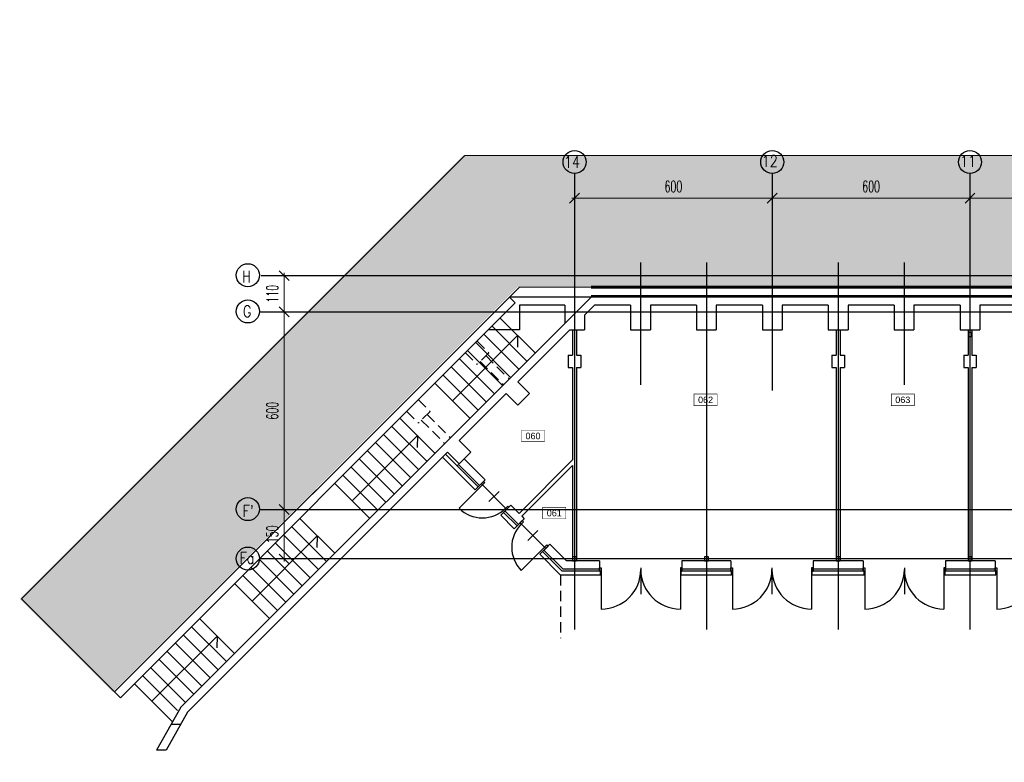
# Model space of a CAD drawing. Header units: centimetres. Extents: x -228435 to 56419, y -89367 to 477256.
# Tile 19 of 53: x -112679 to -82798, y 63328 to 85869. Entities that reach past the tile are written whole.
import ezdxf
from ezdxf.enums import TextEntityAlignment as Align

# ---------------------------------------------------------------- set-up
doc = ezdxf.new("R2010")
doc.units = ezdxf.units.CM
doc.header["$LTSCALE"] = 50
doc.header["$PDMODE"] = 35
doc.header["$PDSIZE"] = 0.1
for name, pattern in [('Kondygnacja -1$0$HIDDEN', [9.525, 6.35, -3.175]), ('Kondygnacja -1$0$HIDDEN2', [4.7625, 3.175, -1.5875]), ('Osie rzutów$0$DASHDOT2', [12.7, 6.35, -3.175, 0, -3.175])]:
    doc.linetypes.add(name, pattern=pattern)
doc.layers.get('0').update_dxf_attribs({"color": 8})
doc.layers.get('DEFPOINTS').update_dxf_attribs({"color": 8})
for name, color, linetype in [('Kondygnacja -1$0$ARCH_CIENKIE_IST', 8, 'Continuous'), ('Kondygnacja -1$0$ARCH_GRUNT', 8, 'Continuous'), ('Kondygnacja -1$0$ARCH_INFO_SCHODY_IST', 8, 'Continuous'), ('Kondygnacja -1$0$ARCH_MUROWANE_IST', 8, 'Continuous'), ('Kondygnacja -1$0$ARCH_NIEWIDOK_IST', 8, 'Kondygnacja -1$0$HIDDEN'), ('Kondygnacja -1$0$ARCH_POMOCNICZE_IST', 8, 'Kondygnacja -1$0$HIDDEN2'), ('Kondygnacja -1$0$ARCH_SCHODY ZEW.', 8, 'Continuous'), ('Kondygnacja -1$0$ARCH_STAL_IST', 8, 'Continuous'), ('Kondygnacja -1$0$ARCH_WIDOK_IST', 8, 'Continuous'), ('Kondygnacja -1$0$ARCH_ŚLUSARKA_DRZWI_IST', 8, 'Continuous'), ('Kondygnacja -1$0$ARCH_ŻELBET_IST', 8, 'Continuous'), ('Osie rzutów$0$ARCH_INFO_OSIE_IST', 8, 'Osie rzutów$0$DASHDOT2'), ('Osie rzutów$0$ARCH_INFO_OSIE_OPISY_IST', 8, 'Continuous'), ('Pomieszczenia -1$0$ARCH_INFO_AREA_ETYKIETY_200', 8, 'Continuous')]:
    doc.layers.add(name, color=color, linetype=linetype)
doc.layers.add('Kondygnacja -1$0$RYSUNKOWE_NIEDRUK', color=8, linetype='Continuous', lineweight=9, plot=False)
doc.layers.add('Osie rzutów$0$ARCH_INFO_WYMIARY', color=8, linetype='Continuous', lineweight=9)
doc.styles.add('Osie rzutów$0$ROMANS-250-CM', font='romans.shx', dxfattribs={"width": 0.8, "height": 50})
doc.styles.add('Osie rzutów$0$wymiary_cuprum', font='Romans.shx', dxfattribs={"width": 0.6})
doc.styles.add('Pomieszczenia -1$0$Arial', font='ARIAL.TTF')
doc.dimstyles.new('Osie rzutów$0$ARCH_ CT', dxfattribs={"dimtxt": 20, "dimasz": 20, "dimexe": 12, "dimexo": 20, "dimgap": 5, "dimtad": 1, "dimdec": 1, "dimrnd": 0.5, "dimzin": 9, "dimdsep": 46, "dimtxsty": 'Osie rzutów$0$wymiary_cuprum', "dimblk": 'Osie rzutów$0$_Oblique', "dimcen": 8, "dimdle": 12, "dimclrd": 256, "dimclre": 256, "dimclrt": 55, "dimadec": 1, "dimazin": 0, "dimtfac": 1, "dimtdec": 1, "dimtmove": 1, "dimatfit": 2, "dimldrblk": 'Osie rzutów$0$_Dot', "dimfxl": 0, "dimtolj": 1, "dimtzin": 0, "dimlwd": -1, "dimlwe": -1, "dimarcsym": 0})

# ---------------------------------------------------------------- blocks, each defined once
blk = doc.blocks.new('Pomieszczenia -1$0$etykieta_numer')
at = {"color": 0, "linetype": 'ByBlock', "const_width": 2.44}
blk.add_lwpolyline([(-50, -50), (-50, 0), (50, 0), (50, -50)], close=True, dxfattribs=at)
at = {"color": 0, "linetype": 'ByBlock', "style": 'Pomieszczenia -1$0$Arial'}
blk.add_attdef('AECAREA:NUMER_LOKALU', text='', height=28, dxfattribs=at).set_placement((0, -25), align=Align.MIDDLE)
blk = doc.blocks.new('Osie rzutów$0$_Oblique')
at = {"color": 0, "linetype": 'ByBlock', "lineweight": -2}
blk.add_line((-0.5, -0.5), (0.5, 0.5), dxfattribs=at)
blk = doc.blocks.new('*D1214')
at = {"layer": 'DEFPOINTS', "color": 0}
for p in [(1682.4, 12200), (1648.5, 11600), (1682.4, 11600)]:
    blk.add_point(p, dxfattribs=at)
at = {"layer": 'Osie rzutów$0$ARCH_INFO_WYMIARY'}
for p, q in [((1667.4, 12200), (1640.5, 12200)), ((1648.5, 12208), (1648.5, 11592)), ((1667.4, 11600), (1640.5, 11600))]:
    blk.add_line(p, q, dxfattribs=at)
at = {"layer": 'Osie rzutów$0$ARCH_INFO_WYMIARY', "xscale": 30, "yscale": 30, "zscale": 30}
for p, rotation in [((1648.5, 12200), 90), ((1648.5, 11600), 270)]:
    blk.add_blockref('Osie rzutów$0$_Oblique', p, dxfattribs=dict(at, rotation=rotation))
at = {"layer": 'Osie rzutów$0$ARCH_INFO_WYMIARY', "color": 55, "insert": (1613, 11900), "char_height": 35, "attachment_point": 5, "rotation": 90, "style": 'Osie rzutów$0$wymiary_cuprum'}
blk.add_mtext('\\A1;600', dxfattribs=at)
blk = doc.blocks.new('Osie rzutów$0$_Dot')
at = {"color": 0, "linetype": 'ByBlock', "lineweight": -2}
blk.add_line((-0.5, 0), (-1, 0), dxfattribs=at)
at = {"color": 0, "linetype": 'ByBlock', "const_width": 0.5}
blk.add_lwpolyline([(-0.25, 0, 1), (0.25, 0, 1)], format="xyb", close=True, dxfattribs=at)
blk = doc.blocks.new('*D1215')
at = {"layer": 'DEFPOINTS', "color": 0}
for p in [(1682.4, 12310), (1648.5, 12200), (1682.4, 12200)]:
    blk.add_point(p, dxfattribs=at)
at = {"layer": 'Osie rzutów$0$ARCH_INFO_WYMIARY'}
for p, q in [((1648.5, 12318), (1648.5, 12192)), ((1667.4, 12310), (1640.5, 12310)), ((1667.4, 12200), (1640.5, 12200))]:
    blk.add_line(p, q, dxfattribs=at)
at = {"layer": 'Osie rzutów$0$ARCH_INFO_WYMIARY', "xscale": 30, "yscale": 30, "zscale": 30}
for p, rotation in [((1648.5, 12310), 90), ((1648.5, 12200), 270)]:
    blk.add_blockref('Osie rzutów$0$_Oblique', p, dxfattribs=dict(at, rotation=rotation))
at = {"layer": 'Osie rzutów$0$ARCH_INFO_WYMIARY', "color": 55, "insert": (1613, 12255), "char_height": 35, "attachment_point": 5, "rotation": 90, "style": 'Osie rzutów$0$wymiary_cuprum'}
blk.add_mtext('\\A1;110', dxfattribs=at)
blk = doc.blocks.new('*D1216')
at = {"layer": 'DEFPOINTS', "color": 0}
for p in [(1682.4, 11600), (1648.5, 11450), (1682.4, 11450)]:
    blk.add_point(p, dxfattribs=at)
at = {"layer": 'Osie rzutów$0$ARCH_INFO_WYMIARY'}
for p, q in [((1667.4, 11600), (1640.5, 11600)), ((1648.5, 11608), (1648.5, 11442)), ((1667.4, 11450), (1640.5, 11450))]:
    blk.add_line(p, q, dxfattribs=at)
at = {"layer": 'Osie rzutów$0$ARCH_INFO_WYMIARY', "xscale": 30, "yscale": 30, "zscale": 30}
for p, rotation in [((1648.5, 11600), 90), ((1648.5, 11450), 270)]:
    blk.add_blockref('Osie rzutów$0$_Oblique', p, dxfattribs=dict(at, rotation=rotation))
at = {"layer": 'Osie rzutów$0$ARCH_INFO_WYMIARY', "color": 55, "insert": (1613, 11525), "char_height": 35, "attachment_point": 5, "rotation": 90, "style": 'Osie rzutów$0$wymiary_cuprum'}
blk.add_mtext('\\A1;150', dxfattribs=at)
blk = doc.blocks.new('*D1221')
at = {"layer": 'DEFPOINTS', "color": 0}
for p in [(2530, 12581.6), (3130, 12581.6), (3130, 12544.9)]:
    blk.add_point(p, dxfattribs=at)
at = {"layer": 'Osie rzutów$0$ARCH_INFO_WYMIARY'}
for p, q in [((2530, 12566.6), (2530, 12536.9)), ((3130, 12566.6), (3130, 12536.9)), ((2522, 12544.9), (3138, 12544.9))]:
    blk.add_line(p, q, dxfattribs=at)
at = {"layer": 'Osie rzutów$0$ARCH_INFO_WYMIARY', "xscale": 30, "yscale": 30, "zscale": 30, "rotation": 180}
blk.add_blockref('Osie rzutów$0$_Oblique', (2530, 12544.9), dxfattribs=at)
at = {"layer": 'Osie rzutów$0$ARCH_INFO_WYMIARY', "xscale": 30, "yscale": 30, "zscale": 30}
blk.add_blockref('Osie rzutów$0$_Oblique', (3130, 12544.9), dxfattribs=at)
at = {"layer": 'Osie rzutów$0$ARCH_INFO_WYMIARY', "color": 55, "insert": (2830, 12580.4), "char_height": 35, "attachment_point": 5, "style": 'Osie rzutów$0$wymiary_cuprum'}
blk.add_mtext('\\A1;600', dxfattribs=at)
blk = doc.blocks.new('*D1222')
at = {"layer": 'DEFPOINTS', "color": 0}
for p in [(3130, 12581.6), (3730, 12581.6), (3730, 12544.9)]:
    blk.add_point(p, dxfattribs=at)
at = {"layer": 'Osie rzutów$0$ARCH_INFO_WYMIARY'}
for p, q in [((3130, 12566.6), (3130, 12536.9)), ((3730, 12566.6), (3730, 12536.9)), ((3122, 12544.9), (3738, 12544.9))]:
    blk.add_line(p, q, dxfattribs=at)
at = {"layer": 'Osie rzutów$0$ARCH_INFO_WYMIARY', "xscale": 30, "yscale": 30, "zscale": 30, "rotation": 180}
blk.add_blockref('Osie rzutów$0$_Oblique', (3130, 12544.9), dxfattribs=at)
at = {"layer": 'Osie rzutów$0$ARCH_INFO_WYMIARY', "xscale": 30, "yscale": 30, "zscale": 30}
blk.add_blockref('Osie rzutów$0$_Oblique', (3730, 12544.9), dxfattribs=at)
at = {"layer": 'Osie rzutów$0$ARCH_INFO_WYMIARY', "color": 55, "insert": (3430, 12580.4), "char_height": 35, "attachment_point": 5, "style": 'Osie rzutów$0$wymiary_cuprum'}
blk.add_mtext('\\A1;600', dxfattribs=at)
blk = doc.blocks.new('*D1223')
at = {"layer": 'DEFPOINTS', "color": 0}
for p in [(3730, 12581.6), (4330, 12581.6), (4330, 12544.9)]:
    blk.add_point(p, dxfattribs=at)
at = {"layer": 'Osie rzutów$0$ARCH_INFO_WYMIARY'}
for p, q in [((3730, 12566.6), (3730, 12536.9)), ((4330, 12566.6), (4330, 12536.9)), ((3722, 12544.9), (4338, 12544.9))]:
    blk.add_line(p, q, dxfattribs=at)
at = {"layer": 'Osie rzutów$0$ARCH_INFO_WYMIARY', "xscale": 30, "yscale": 30, "zscale": 30, "rotation": 180}
blk.add_blockref('Osie rzutów$0$_Oblique', (3730, 12544.9), dxfattribs=at)
at = {"layer": 'Osie rzutów$0$ARCH_INFO_WYMIARY', "xscale": 30, "yscale": 30, "zscale": 30}
blk.add_blockref('Osie rzutów$0$_Oblique', (4330, 12544.9), dxfattribs=at)
at = {"layer": 'Osie rzutów$0$ARCH_INFO_WYMIARY', "color": 55, "insert": (4030, 12580.4), "char_height": 35, "attachment_point": 5, "style": 'Osie rzutów$0$wymiary_cuprum'}
blk.add_mtext('\\A1;600', dxfattribs=at)
blk = doc.blocks.new('Osie rzutów')
at = {"layer": 'Osie rzutów$0$ARCH_INFO_OSIE_IST', "ltscale": 10}
for p, q in [((2530, 12619.9), (2530, 11235.9)), ((3130, 12619.9), (3130, 11961.71)), ((3730, 12619.9), (3730, 11235.9)), ((2730, 12349.95), (2730, 11978.96)), ((2930, 12349.95), (2930, 11235.9)), ((3330, 12349.95), (3330, 11235.9)), ((3530, 12349.95), (3530, 11978.96)), ((1578.78, 12310), (4336.04, 12310)), ((1573.48, 12200), (4336.04, 12200)), ((1573.48, 11600), (4336.04, 11600)), ((4336.04, 11450), (1573.48, 11450))]:
    blk.add_line(p, q, dxfattribs=at)
at = {"layer": 'Osie rzutów$0$ARCH_INFO_OSIE_OPISY_IST'}
for centre in [(2530, 12654.9), (3130, 12654.9), (3730, 12654.9), (1538.5, 12311.26), (1538.5, 12201.26), (1538.5, 11601.26), (1538.5, 11451.26)]:
    blk.add_circle(centre, 35, dxfattribs=at)
at = {"layer": 'Osie rzutów$0$ARCH_INFO_OSIE_OPISY_IST', "style": 'Osie rzutów$0$ROMANS-250-CM', "width": 0.8}
for s, p in [('14', (2498.35, 12637.61)), ('12', (3098.49, 12640.22)), ('11', (3700.27, 12640.01)), ('H', (1521.37, 12289.59)), ('G', (1523.8, 12183.97)), ("F'", (1522.72, 11578.01)), ('Fa', (1513.77, 11435.15))]:
    blk.add_text(s, height=35, dxfattribs=at).set_placement(p)
at = {"layer": 'Osie rzutów$0$ARCH_INFO_WYMIARY'}
for base, p1, p2, picture, middle in [((3130, 12544.9), (2530, 12581.6), (3130, 12581.6), '*D1221', (2830, 12580.4)), ((3730, 12544.9), (3130, 12581.6), (3730, 12581.6), '*D1222', (3430, 12580.4)), ((4330, 12544.9), (3730, 12581.6), (4330, 12581.6), '*D1223', (4030, 12580.4))]:
    dim = blk.add_linear_dim(base=base, p1=p1, p2=p2, dimstyle='Osie rzutów$0$ARCH_ CT', override={"dimtxt": 35, "dimasz": 30, "dimexe": 8, "dimexo": 15, "dimgap": 18, "dimdle": 8}, dxfattribs=at)
    dim.commit()
    dim.dimension.update_dxf_attribs({"geometry": picture, "text_midpoint": middle})
for base, p1, p2, picture, middle in [((1648.48, 12200), (1682.41, 12310), (1682.41, 12200), '*D1215', (1648.48, 12255)), ((1648.48, 11450), (1682.41, 11600), (1682.41, 11450), '*D1216', (1648.48, 11525))]:
    dim = blk.add_linear_dim(base=base, p1=p1, p2=p2, angle=270, dimstyle='Osie rzutów$0$ARCH_ CT', override={"dimtxt": 35, "dimasz": 30, "dimexe": 8, "dimexo": 15, "dimgap": 18, "dimdle": 8}, dxfattribs=at)
    dim.commit()
    dim.dimension.update_dxf_attribs({"geometry": picture, "text_midpoint": middle, "dimtype": 160})
dim = blk.add_linear_dim(base=(1648.48, 11600), p1=(1682.41, 12200), p2=(1682.41, 11600), angle=270, dimstyle='Osie rzutów$0$ARCH_ CT', override={"dimtxt": 35, "dimasz": 30, "dimexe": 8, "dimexo": 15, "dimgap": 18, "dimdle": 8}, dxfattribs=at)
dim.commit()
dim.dimension.update_dxf_attribs({"geometry": '*D1214', "text_midpoint": (1612.98, 11900)})

msp = doc.modelspace()

# ---------------------------------------------------------------- hatches: boundary and pattern name
at = {"layer": 'Kondygnacja -1$0$ARCH_GRUNT', "linetype": 'Continuous', "lineweight": 5}
h = msp.add_hatch(dxfattribs=at)
h.set_pattern_fill('EARTH', color=256, scale=150.000081, angle=45, style=0)
h.set_pattern_definition([(45, (-121190, -45000), (-1e-09, 1347.039), [952.5005, -952.5005]), (45, (-121442.6, -44747.4), (-1e-09, 1347.039), [952.5005, -952.5005]), (45, (-121695.1, -44494.9), (-1e-09, 1347.039), [952.5005, -952.5005]), (135, (-121695.1, -44326.5), (-1347.039, -1e-09), [952.5005, -952.5005]), (135, (-121442.6, -44073.9), (-1347.039, -1e-09), [952.5005, -952.5005]), (135, (-121190, -43821.3), (-1347.039, -1e-09), [952.5005, -952.5005])])
h.paths.add_polyline_path([(-109850.334, 65464.54), (-97564.874, 77750), (-71940, 77750), (-71940, 102850), (-71340, 102850), (-71340, 107695.961), (-72564.602, 107695.961), (-72564.602, 111320.961), (-71299.602, 111320.961), (-71299.602, 113038.164), (-71299.602, 113085.615), (-38104.719, 146280.499), (-35336.87, 143512.65), (-32387.286, 143512.65), (-29619.437, 146280.499), (-15887.424, 132548.485), (-20681.608, 127754.301), (-18970.409, 126043.102), (-21169.511, 123844), (-22880.71, 125555.199), (-45759.15, 102620.19), (-33988.959, 90850), (-21840, 90850), (-21840, 82420), (-19240, 82420), (-19240, 79646.447), (-20201.612, 78684.835), (-20986.447, 77900), (-10115.736, 77900), (13884.264, 53900), (20160, 53900), (20160, 43250), (14310, 43250), (14310, 41250), (18310, 41250), (21160, 41250), (27960, 41250), (27960, 45438.932), (24160, 47462.647), (24160, 57900), (15541.118, 57900), (-8458.882, 81900), (-15240, 81900), (-15240, 86020), (-17840, 86020), (-17840, 94850), (-32332.105, 94850), (-40105.786, 102623.681), (-22877.215, 119894.85), (-21169.511, 118187.146), (-13313.555, 126043.102), (-15024.753, 127754.301), (-10230.569, 132548.485), (-29619.437, 151937.353), (-33862.078, 147694.712), (-38104.719, 151937.353), (-74721.111, 115320.961), (-76564.602, 115320.961), (-76564.602, 103695.961), (-75940, 103695.961), (-75940, 81750), (-99221.728, 81750), (-112678.761, 68292.967)])

# ---------------------------------------------------------------- linework, layer by layer
at = {"layer": 'Kondygnacja -1$0$ARCH_CIENKIE_IST', "ltscale": 4}
for p, q in [((-99759.417, 72677.029), (-98769.468, 71687.08)), ((-99363.438, 72365.902), (-99405.864, 72323.476)), ((-99363.438, 72365.902), (-98727.041, 71729.506)), ((-97991.65, 70909.262), (-97586.275, 70503.887)), ((-97949.224, 70951.689), (-97543.849, 70546.313)), ((-96810.782, 69728.394), (-96212.388, 69130)), ((-96768.356, 69770.82), (-96187.535, 69190)), ((-95055, 69130), (-96212.388, 69130)), ((-95080, 69190), (-96187.535, 69190)), ((-91075, 69130), (-92605, 69130)), ((-91100, 69190), (-92580, 69190)), ((-87055, 69130), (-88625, 69130)), ((-87080, 69190), (-88600, 69190)), ((-83080, 69190), (-84580, 69190)), ((-83055, 69130), (-84580, 69130))]:
    msp.add_line(p, q, dxfattribs=at)
at = {"layer": 'Kondygnacja -1$0$ARCH_CIENKIE_IST'}
for points in [[(-95340, 77485), (-71625, 77485), (-71625, 102585), (-71025, 102585), (-71025, 107120.721)], [(-95340, 77465), (-71605, 77465), (-71605, 102565), (-71005, 102565), (-71005, 107120.721)]]:
    msp.add_lwpolyline(points, dxfattribs=at)
at = {"layer": 'Kondygnacja -1$0$ARCH_INFO_SCHODY_IST'}
for p, q in [((-97567.386, 76283.274), (-99547.285, 74303.375)), ((-97567.386, 76283.274), (-97576.267, 75927.084)), ((-100607.946, 73242.715), (-102587.845, 71262.816)), ((-100607.946, 73242.715), (-100616.826, 72886.525)), ((-103648.505, 70202.155), (-105628.404, 68222.257)), ((-103648.505, 70202.155), (-103657.386, 69845.966)), ((-106689.064, 67161.596), (-108668.963, 65181.697)), ((-106689.064, 67161.596), (-106697.945, 66805.407))]:
    msp.add_line(p, q, dxfattribs=at)
at = {"layer": 'Kondygnacja -1$0$ARCH_MUROWANE_IST', "ltscale": 4}
for p, q in [((-95900, 76450), (-95900, 75690)), ((-95780, 76450), (-95780, 75690)), ((-87900, 76450), (-87900, 75690)), ((-87780, 76450), (-87780, 75690)), ((-83900, 76450), (-83900, 75690)), ((-83780, 76450), (-83780, 75690)), ((-96030, 75690), (-95900, 75690)), ((-96030, 75690), (-96030, 75310)), ((-95780, 75690), (-95650, 75690)), ((-95650, 75690), (-95650, 75310)), ((-88030, 75690), (-87900, 75690)), ((-88030, 75690), (-88030, 75310)), ((-87780, 75690), (-87650, 75690)), ((-87650, 75690), (-87650, 75310)), ((-84030, 75690), (-83900, 75690)), ((-84030, 75690), (-84030, 75310)), ((-83780, 75690), (-83650, 75690)), ((-83650, 75690), (-83650, 75310)), ((-96030, 75310), (-95900, 75310)), ((-95900, 75310), (-95900, 72505.938)), ((-95780, 75310), (-95650, 75310)), ((-95780, 75310), (-95780, 69440)), ((-88030, 75310), (-87900, 75310)), ((-87900, 75310), (-87900, 69440)), ((-87780, 75310), (-87780, 69440)), ((-87780, 75310), (-87650, 75310)), ((-84030, 75310), (-83900, 75310)), ((-83900, 75310), (-83900, 69440)), ((-83780, 75310), (-83650, 75310)), ((-83780, 75310), (-83780, 69440)), ((-99844.27, 72592.176), (-98854.321, 71602.227)), ((-99186.661, 72542.679), (-98550.265, 71906.283)), ((-95900, 72505.938), (-97524.96, 70880.978)), ((-95900, 72336.232), (-97440.107, 70796.125)), ((-95900, 72336.232), (-95900, 69440)), ((-98550.265, 71906.283), (-98854.321, 71602.227)), ((-98550.265, 71906.283), (-98727.041, 71729.506)), ((-97772.447, 71128.465), (-98076.503, 70824.409)), ((-97772.447, 71128.465), (-97524.96, 70880.978)), ((-98076.503, 70824.409), (-97671.128, 70419.034)), ((-97367.072, 70723.09), (-97671.128, 70419.034)), ((-97367.072, 70723.09), (-97543.849, 70546.313)), ((-97440.107, 70796.125), (-97367.072, 70723.09)), ((-96591.579, 69947.597), (-96895.635, 69643.541)), ((-96589.254, 69945.272), (-96766.031, 69768.496)), ((-96591.579, 69947.597), (-96083.982, 69440)), ((-96895.635, 69643.541), (-96262.094, 69010)), ((-95080, 69440), (-96083.982, 69440)), ((-95080, 69440), (-95080, 69130)), ((-92580, 69440), (-92580, 69130)), ((-91100, 69440), (-92580, 69440)), ((-91100, 69440), (-91100, 69130)), ((-88600, 69440), (-88600, 69130)), ((-87080, 69440), (-88600, 69440)), ((-87080, 69440), (-87080, 69130)), ((-83080, 69440), (-84580, 69440)), ((-84580, 69440), (-84580, 69130)), ((-83080, 69440), (-83080, 69130)), ((-95080, 69130), (-95080, 69230)), ((-95055, 69130), (-95080, 69130)), ((-95055, 69010), (-95055, 69130)), ((-92605, 69010), (-92605, 69130)), ((-92605, 69130), (-92580, 69130)), ((-91075, 69130), (-91100, 69130)), ((-91075, 69010), (-91075, 69130)), ((-88625, 69010), (-88625, 69130)), ((-88625, 69130), (-88600, 69130)), ((-87030, 69130), (-87080, 69130)), ((-87055, 69130), (-87080, 69130)), ((-87055, 69010), (-87055, 69130)), ((-84580, 69130), (-84605, 69130)), ((-84605, 69130), (-84605, 69010)), ((-84605, 69130), (-84580, 69130)), ((-83055, 69130), (-83080, 69130)), ((-83055, 69010), (-83055, 69130)), ((-95055, 69010), (-96262.094, 69010)), ((-91075, 69010), (-92605, 69010)), ((-87055, 69010), (-88625, 69010)), ((-83055, 69010), (-84605, 69010))]:
    msp.add_line(p, q, dxfattribs=at)
at = {"layer": 'Kondygnacja -1$0$ARCH_MUROWANE_IST', "ltscale": 4, "const_width": 100}
msp.add_lwpolyline([(-95340, 77750), (-71890, 77750), (-71890, 102850), (-71290, 102850), (-71290, 107120.721)], dxfattribs=at)
at = {"layer": 'Kondygnacja -1$0$ARCH_MUROWANE_IST', "ltscale": 4}
msp.add_lwpolyline([(-95340, 77500), (-71640, 77500), (-71640, 102600), (-71040, 102600), (-71040, 107120.721)], dxfattribs=at)
at = {"layer": 'Kondygnacja -1$0$ARCH_NIEWIDOK_IST'}
for p, q in [((-98797.752, 76113.568), (-98444.199, 75760.015)), ((-99151.306, 75760.015), (-98797.752, 75406.461)), ((-98444.199, 75760.015), (-98797.752, 75406.461)), ((-98532.587, 75671.626), (-97825.48, 74964.52)), ((-98709.364, 75494.85), (-98002.257, 74787.743)), ((-100579.661, 74331.659), (-100226.108, 73978.106)), ((-100933.215, 73978.106), (-100579.661, 73624.552)), ((-100226.108, 73978.106), (-100579.661, 73624.552)), ((-100314.496, 73889.717), (-99607.389, 73182.611)), ((-100491.273, 73712.941), (-99784.166, 73005.834)), ((-96262.094, 69010), (-96262.094, 67100))]:
    msp.add_line(p, q, dxfattribs=at)
at = {"layer": 'Kondygnacja -1$0$ARCH_POMOCNICZE_IST', "const_width": 20}
msp.add_lwpolyline([(-95340, 77475), (-71615, 77475), (-71615, 102575), (-71015, 102575), (-71015, 107120.721)], dxfattribs=at)
at = {"layer": 'Kondygnacja -1$0$ARCH_SCHODY ZEW.'}
for p, q in [((-98097.716, 76813.604), (-97037.056, 75752.944)), ((-98345.204, 76566.117), (-97284.544, 75505.456)), ((-98592.691, 76318.629), (-97532.031, 75257.969)), ((-98840.179, 76071.142), (-97779.518, 75010.482)), ((-99087.666, 75823.654), (-98027.006, 74762.994)), ((-99582.641, 75328.68), (-98521.981, 74268.019)), ((-99335.153, 75576.167), (-98274.493, 74515.507)), ((-99830.128, 75081.192), (-98769.468, 74020.532)), ((-100077.615, 74833.705), (-99016.955, 73773.045)), ((-101385.763, 73525.557), (-100325.103, 72464.897)), ((-101138.276, 73773.045), (-100077.615, 72712.385)), ((-101633.25, 73278.07), (-100572.59, 72217.41)), ((-101880.738, 73030.583), (-100820.078, 71969.922)), ((-102128.225, 72783.095), (-101067.565, 71722.435)), ((-102375.712, 72535.608), (-101315.052, 71474.948)), ((-102870.687, 72040.633), (-101810.027, 70979.973)), ((-102623.2, 72288.12), (-101562.54, 71227.46)), ((-103118.175, 71793.146), (-102057.514, 70732.486)), ((-103118.175, 71793.146), (-102057.514, 70732.486)), ((-104178.835, 70732.486), (-103118.175, 69671.825)), ((-104673.81, 70237.511), (-103613.149, 69176.851)), ((-104426.322, 70484.998), (-103365.662, 69424.338)), ((-104921.297, 69990.023), (-103860.637, 68929.363)), ((-105168.784, 69742.536), (-104108.124, 68681.876)), ((-105416.272, 69495.049), (-104355.611, 68434.389)), ((-105663.759, 69247.561), (-104603.099, 68186.901)), ((-106158.734, 68752.587), (-105098.074, 67691.926)), ((-105911.246, 69000.074), (-104850.586, 67939.414)), ((-107219.394, 67691.926), (-106158.734, 66631.266)), ((-107466.881, 67444.439), (-106406.221, 66383.779)), ((-107961.856, 66949.464), (-106901.196, 65888.804)), ((-107714.369, 67196.952), (-106653.708, 66136.292)), ((-108209.343, 66701.977), (-107148.683, 65641.317)), ((-108456.831, 66454.49), (-107396.171, 65393.829)), ((-108704.318, 66207.002), (-107643.658, 65146.342)), ((-108951.806, 65959.515), (-107891.145, 64898.855)), ((-109199.293, 65712.027), (-108041.688, 64554.422))]:
    msp.add_line(p, q, dxfattribs=at)
at = {"layer": 'Kondygnacja -1$0$ARCH_STAL_IST'}
for points in [[(-83900, 76250), (-83780, 76250), (-83780, 76370), (-83900, 76370)], [(-95900, 69440), (-95780, 69440), (-95780, 69560), (-95900, 69560)], [(-91900, 69440), (-91780, 69440), (-91780, 69560), (-91900, 69560)], [(-87900, 69440), (-87780, 69440), (-87780, 69560), (-87900, 69560)], [(-83900, 69440), (-83780, 69440), (-83780, 69560), (-83900, 69560)]]:
    msp.add_lwpolyline(points, close=True, dxfattribs=at)
at = {"layer": 'Kondygnacja -1$0$ARCH_WIDOK_IST'}
for p, q in [((-97814.874, 77450), (-109800.334, 65464.54)), ((-97814.874, 77450), (-97638.097, 77273.223)), ((-97638.097, 77273.223), (-109623.557, 65287.763)), ((-109800.334, 65464.54), (-109623.557, 65287.763)), ((-107790, 65000), (-108524.315, 63700)), ((-107589.103, 64847.344), (-108237.188, 63700)), ((-107798.586, 64476.483), (-108085.712, 64476.483)), ((-108237.188, 63700), (-108524.315, 63700))]:
    msp.add_line(p, q, dxfattribs=at)
at = {"layer": 'Kondygnacja -1$0$ARCH_ŚLUSARKA_DRZWI_IST'}
for p, q in [((-98638.653, 71747.184), (-99345.76, 71040.077)), ((-98674.008, 71782.539), (-98603.298, 71853.25)), ((-98638.653, 71747.184), (-98674.008, 71782.539)), ((-98567.942, 71817.894), (-98638.653, 71747.184)), ((-98638.653, 71747.184), (-97931.546, 71040.077)), ((-98603.298, 71853.25), (-98567.942, 71817.894)), ((-98133.072, 71545.658), (-98437.128, 71241.602)), ((-97865.263, 71104.256), (-97937.06, 71034.648)), ((-97937.06, 71034.648), (-97902.256, 70998.75)), ((-97902.256, 70998.75), (-97830.459, 71068.358)), ((-97830.459, 71068.358), (-97865.263, 71104.256)), ((-97496.787, 70593.281), (-97427.179, 70665.078)), ((-97460.889, 70558.477), (-97496.787, 70593.281)), ((-97391.281, 70630.274), (-97460.889, 70558.477)), ((-96748.353, 69856.884), (-97455.46, 70563.991)), ((-97427.179, 70665.078), (-97391.281, 70630.274)), ((-96949.879, 70362.466), (-97253.935, 70058.41)), ((-96677.643, 69927.595), (-96748.353, 69856.884)), ((-96642.287, 69892.239), (-96677.643, 69927.595)), ((-96748.353, 69856.884), (-97455.46, 69149.777)), ((-96748.353, 69856.884), (-96712.998, 69821.529)), ((-96712.998, 69821.529), (-96642.287, 69892.239)), ((-95080, 69230), (-95030, 69230)), ((-95030, 69130), (-95080, 69130)), ((-95030, 69230), (-95030, 69130)), ((-95030, 69130), (-95030, 67980)), ((-93830, 69230), (-93830, 68434.006)), ((-92580, 69230), (-92630, 69230)), ((-92630, 69230), (-92630, 69130)), ((-92630, 69130), (-92580, 69130)), ((-92630, 69130), (-92630, 67980)), ((-92580, 69130), (-92580, 69230)), ((-91100, 69230), (-91050, 69230)), ((-91100, 69130), (-91100, 69230)), ((-91050, 69130), (-91100, 69130)), ((-91050, 69230), (-91050, 69130)), ((-91050, 69130), (-91050, 67980)), ((-89850, 69230), (-89850, 68434.006)), ((-88600, 69230), (-88650, 69230)), ((-88650, 69230), (-88650, 69130)), ((-88650, 69130), (-88600, 69130)), ((-88650, 69130), (-88650, 67980)), ((-88600, 69130), (-88600, 69230)), ((-87080, 69230), (-87030, 69230)), ((-87080, 69130), (-87080, 69230)), ((-87030, 69230), (-87030, 69130)), ((-87030, 69130), (-87030, 67980)), ((-85830, 69230), (-85830, 68434.006)), ((-84580, 69230), (-84630, 69230)), ((-84630, 69230), (-84630, 69130)), ((-84630, 69130), (-84580, 69130)), ((-84630, 69130), (-84630, 67980)), ((-84580, 69130), (-84580, 69230)), ((-83080, 69230), (-83030, 69230)), ((-83080, 69130), (-83080, 69230)), ((-83030, 69130), (-83080, 69130)), ((-83030, 69230), (-83030, 69130)), ((-83030, 69130), (-83030, 67980))]:
    msp.add_line(p, q, dxfattribs=at)
for centre, radius, start, end in [((-98638.653, 71747.184), 1000, 225, 315), ((-96748.353, 69856.884), 1000, 135, 225), ((-95030, 69180), 1200, 270, 0), ((-92630, 69180), 1200, 180, 270), ((-91050, 69180), 1200, 270, 0), ((-88650, 69180), 1200, 180, 270), ((-87030, 69180), 1200, 270, 0), ((-84630, 69180), 1200, 180, 270), ((-83030, 69180), 1200, 270, 0)]:
    msp.add_arc(centre, radius, start, end, dxfattribs=at)
at = {"layer": 'Kondygnacja -1$0$ARCH_ŻELBET_IST', "ltscale": 4}
for p, q in [((-95340, 77450), (-107790, 65000)), ((-71540, 77450), (-95340, 77450)), ((-95323.231, 77450), (-95340, 77450)), ((-94140, 77200), (-95236.447, 77200)), ((-92140, 77200), (-93540, 77200)), ((-90140, 77200), (-91540, 77200)), ((-88140, 77200), (-89540, 77200)), ((-86140, 77200), (-87540, 77200)), ((-84140, 77200), (-85540, 77200)), ((-82140, 77200), (-83540, 77200)), ((-95986.447, 76450), (-97560.315, 74876.131)), ((-97560.315, 74876.131), (-97206.762, 74522.578)), ((-97913.869, 74522.578), (-99342.224, 73094.222)), ((-97913.869, 74522.578), (-97560.315, 74169.025)), ((-97206.762, 74522.578), (-97560.315, 74169.025)), ((-99342.224, 73094.222), (-98988.671, 72740.669)), ((-99695.778, 72740.669), (-107589.103, 64847.344)), ((-99695.778, 72740.669), (-99342.224, 72387.115)), ((-98988.671, 72740.669), (-99342.224, 72387.115))]:
    msp.add_line(p, q, dxfattribs=at)
at = {"layer": 'Kondygnacja -1$0$ARCH_ŻELBET_IST', "ltscale": 2}
for p, q in [((-95340, 77450), (-97814.874, 77450)), ((-96140, 77200), (-97514.874, 77200)), ((-97514.874, 77200), (-97514.874, 76450)), ((-96140, 77200), (-96140, 76650)), ((-95236.447, 77200), (-95540, 76896.447)), ((-94140, 77200), (-94140, 76450)), ((-93540, 77200), (-93540, 76450)), ((-92140, 77200), (-92140, 76450)), ((-91540, 77200), (-91540, 76450)), ((-90140, 77200), (-90140, 76450)), ((-89540, 77200), (-89540, 76450)), ((-88140, 77200), (-88140, 76450)), ((-87540, 77200), (-87540, 76450)), ((-86140, 77200), (-86140, 76450)), ((-85540, 77200), (-85540, 76450)), ((-84140, 77200), (-84140, 76450)), ((-83540, 77200), (-83540, 76450)), ((-95540, 76896.447), (-95540, 76450)), ((-97514.874, 76450), (-98461.32, 76450)), ((-95986.447, 76450), (-95540, 76450)), ((-94140, 76450), (-93540, 76450)), ((-92140, 76450), (-91540, 76450)), ((-90140, 76450), (-89540, 76450)), ((-88140, 76450), (-87540, 76450)), ((-86140, 76450), (-85540, 76450)), ((-84140, 76450), (-83540, 76450))]:
    msp.add_line(p, q, dxfattribs=at)
at = {"layer": 'Kondygnacja -1$0$RYSUNKOWE_NIEDRUK', "linetype": 'Continuous', "lineweight": 5}
msp.add_lwpolyline([(-75890, 103695.961), (-75890, 81750), (-99171.728, 81750), (-112628.761, 68292.967), (-109800.334, 65464.54), (-97514.874, 77750), (-71890, 77750), (-71890, 102850)], dxfattribs=at)

# ---------------------------------------------------------------- block references
at = {"layer": 'Osie rzutów$0$ARCH_INFO_OSIE_IST', "xscale": 10, "yscale": 10, "zscale": 10}
msp.add_blockref('Osie rzutów', (-121140, -45000), dxfattribs=at)
at = {"layer": 'Pomieszczenia -1$0$ARCH_INFO_AREA_ETYKIETY_200', "linetype": 'Continuous', "lineweight": -3}
ref = msp.add_blockref('Pomieszczenia -1$0$etykieta_numer', (-91863.579, 74505.532, 6300), dxfattribs=dict(at, xscale=7, yscale=7, zscale=10))
ref.add_attrib('AECAREA:NUMBER', '062', dxfattribs={"layer": '0', "color": 0, "linetype": 'ByBlock', "height": 196, "style": 'Pomieszczenia -1$0$Arial'}).set_placement((-91863.579, 74330.532, 6300), align=Align.MIDDLE)
ref = msp.add_blockref('Pomieszczenia -1$0$etykieta_numer', (-85878.291, 74505.532, 6300), dxfattribs=dict(at, xscale=7, yscale=7, zscale=10))
ref.add_attrib('AECAREA:NUMBER', '063', dxfattribs={"layer": '0', "color": 0, "linetype": 'ByBlock', "height": 196, "style": 'Pomieszczenia -1$0$Arial'}).set_placement((-85878.291, 74330.532, 6300), align=Align.MIDDLE)
ref = msp.add_blockref('Pomieszczenia -1$0$etykieta_numer', (-97101.017, 73408.314, 6300), dxfattribs=dict(at, xscale=7, yscale=7, zscale=10))
ref.add_attrib('AECAREA:NUMBER', '060', dxfattribs={"layer": '0', "color": 0, "linetype": 'ByBlock', "height": 196, "style": 'Pomieszczenia -1$0$Arial'}).set_placement((-97101.017, 73233.314, 6300), align=Align.MIDDLE)
ref = msp.add_blockref('Pomieszczenia -1$0$etykieta_numer', (-96455.654, 71068.421, 6300), dxfattribs=dict(at, xscale=7, yscale=7, zscale=10))
ref.add_attrib('AECAREA:NUMBER', '061', dxfattribs={"layer": '0', "color": 0, "linetype": 'ByBlock', "height": 196, "style": 'Pomieszczenia -1$0$Arial'}).set_placement((-96455.654, 70893.421, 6300), align=Align.MIDDLE)

doc.saveas('drawing.dxf')
